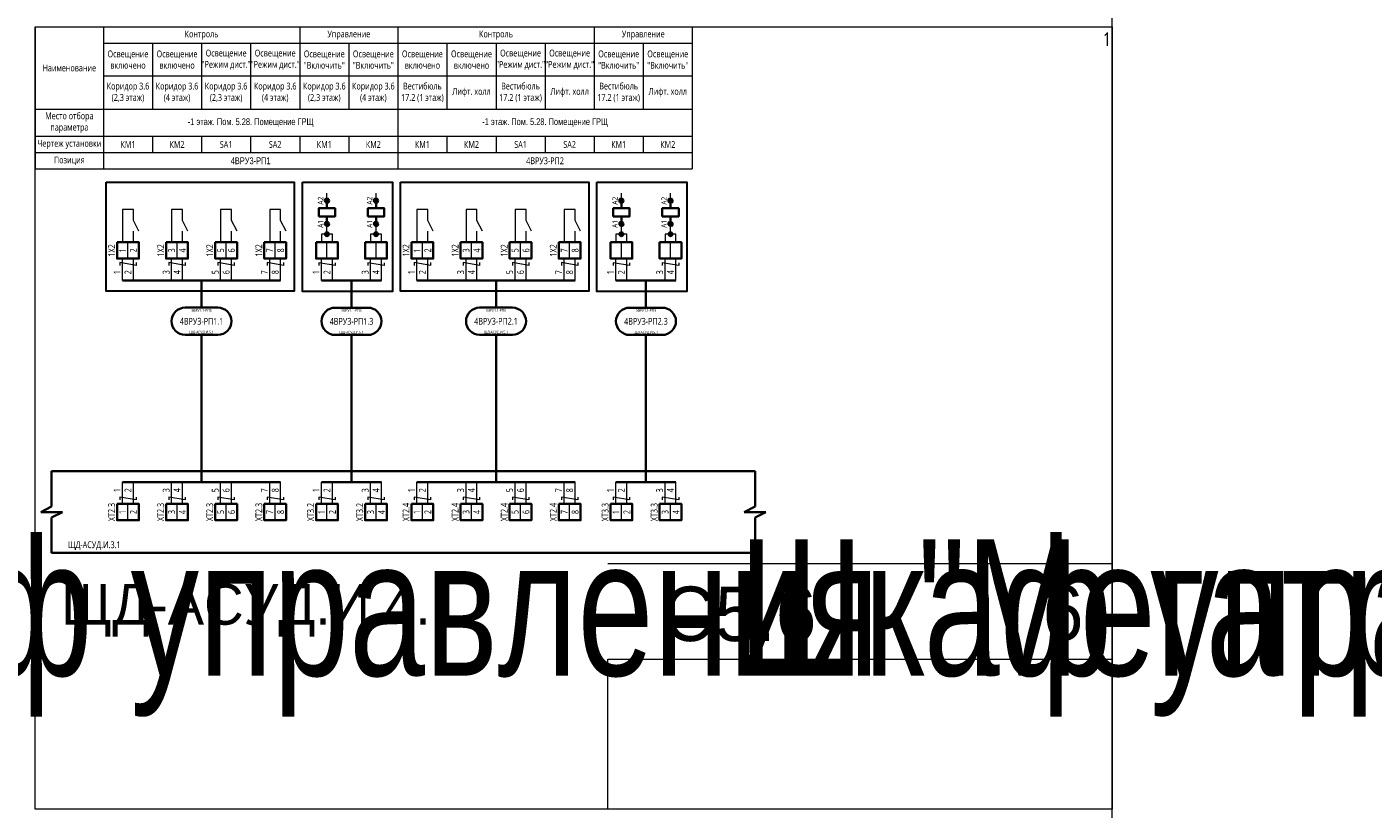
# Model space of a CAD drawing. Header units: millimetres. Extents: x -1173 to 6733, y -4591 to 345.
# Tile 20 of 93: x -79 to 415, y -3863 to -3576. Entities that reach past the tile are written whole.
import ezdxf
from ezdxf.enums import TextEntityAlignment as Align

# ---------------------------------------------------------------- set-up
doc = ezdxf.new("R2018")
doc.units = ezdxf.units.MM
doc.set_wipeout_variables(frame=1)
doc.layers.get('0').update_dxf_attribs({"lineweight": 15})
doc.layers.get('Defpoints').update_dxf_attribs({"color": 252, "lineweight": 15})
for name, color, linetype, lineweight in [('AK_Drawing', 7, 'Continuous', 35), ('AK_Drawing_Thin', 7, 'Continuous', 15), ('AK_Equipment', 7, 'Continuous', 35), ('AK_Multy_Wire', 7, 'Continuous', 35), ('AK_Table', 7, 'Continuous', 35), ('AK_Wire', 7, 'Continuous', 15), ('AK_Wire_Number', 7, 'Continuous', 15)]:
    doc.layers.add(name, color=color, linetype=linetype, lineweight=lineweight)
doc.layers.add('UNPLOTTED', color=2, linetype='Continuous', lineweight=15, plot=False)
doc.styles.add('PT Sans Narrow', font='PTN57F.ttf')
doc.styles.get("Standard").update_dxf_attribs({"font": 'arial.ttf'})
doc.styles.add('Trebuchet MS', font='trebuc.ttf', dxfattribs={"width": 0.75})

# ---------------------------------------------------------------- blocks, each defined once
blk = doc.blocks.new('*U70')
at = {"style": 'Trebuchet MS', "width": 0.75}
for tag, flags, p in [('NAME', 9, (-1, 0)), ('ASSYCODE', 9, (-1, -6)), ('TYPE', 9, (-1, -3)), ('MFG', 9, (-1, -9)), ('MESUREMENT_UNITS', 9, (-1, -13.44)), ('WEIGHT', 9, (-1, -18)), ('COUNT', 9, (-1, -16.98)), ('SORTING_SECTION', 9, (-1, -22.98)), ('XREF', 1, (-1, -24))]:
    blk.add_attdef(tag, text='', height=2, dxfattribs=dict(at, flags=flags)).set_placement(p, align=Align.RIGHT)
at = {"lineweight": 30, "width": 0.75, "flags": 104}
blk.add_attdef('CATDESC', text='', height=2.5, dxfattribs=at).set_placement((370, -25), align=Align.MIDDLE_RIGHT)
at = {"style": 'Trebuchet MS', "width": 0.75}
blk.add_attdef('TAG1', text='', height=2.5, dxfattribs=at).set_placement((2, -27), align=Align.MIDDLE_LEFT)
at = {"layer": 'UNPLOTTED', "style": 'Trebuchet MS', "width": 0.75, "flags": 8}
for tag, p in [('DESC1', (1, -3)), ('DESC2', (1, -5)), ('DESC3', (1, -7)), ('FAMILY', (1, -13.73)), ('SYSTEM_NAME', (1, -17.99)), ('POSITION_N', (1, -15.99))]:
    blk.add_attdef(tag, p, '', height=1, dxfattribs=at)
blk = doc.blocks.new('*U1')
at = {"layer": 'UNPLOTTED'}
blk.add_line((0, 90), (-185, 90), dxfattribs=at)
for points in [[(0, 0), (-395, 0), (-395, 287), (0, 287)], [(-185, 55), (0, 55), (0, 0), (-185, 0)]]:
    blk.add_lwpolyline(points, close=True, dxfattribs=at)
blk = doc.blocks.new('*U3')
at = {"layer": 'Defpoints', "style": 'Trebuchet MS', "width": 0.75}
blk.add_attdef('ЛИСТ', text='', height=5, dxfattribs=at).set_placement((-0.5, -2), align=Align.TOP_RIGHT)
blk = doc.blocks.new('*U494')
for p, q in [((-4, -13), (-4, 0)), ((-4, 0), (0, 0)), ((250, 0), (0, 0)), ((254, 0), (250, 0)), ((254, -13), (254, 0)), ((-8, -15), (-4, -13)), ((250, -15), (254, -13)), ((0, -15), (-8, -15)), ((-4, -17), (0, -15)), ((-4, -30), (-4, -17)), ((258, -15), (250, -15)), ((254, -17), (258, -15)), ((254, -30), (254, -17)), ((-4, -30), (0, -30)), ((0, -30), (250, -30)), ((254, -30), (250, -30))]:
    blk.add_line(p, q)
at = {"lineweight": 30, "width": 0.75, "flags": 104}
blk.add_attdef('CATDESC', text='', height=2.5, dxfattribs=at).set_placement((248, -25), align=Align.MIDDLE_RIGHT)
at = {"style": 'Trebuchet MS', "width": 0.75}
blk.add_attdef('TAG1', text='', height=2.5, dxfattribs=at).set_placement((2, -27), align=Align.MIDDLE_LEFT)
at = {"layer": 'UNPLOTTED', "style": 'Trebuchet MS', "width": 0.75, "flags": 8}
for tag, p in [('DESC1', (1, -3)), ('DESC2', (1, -5)), ('DESC3', (1, -7)), ('FAMILY', (1, -13.73)), ('SYSTEM_NAME', (1, -17.99)), ('POSITION_N', (1, -15.99))]:
    blk.add_attdef(tag, p, '', height=1, dxfattribs=at)
blk = doc.blocks.new('*U217')
blk.add_wipeout([(0, 0), (0, -6), (8, -6), (8, 0)])
blk.add_lwpolyline([(0, 0), (8, 0), (8, -6), (0, -6)], close=True)
at = {"lineweight": -2}
blk.add_lwpolyline([(4, 0), (8, 0), (8, -6), (4, -6)], close=True, dxfattribs=at)
at = {"style": 'Trebuchet MS', "width": 0.75, "flags": 12}
for tag, p in [('TERM01', (2, -3)), ('TERM02', (6, -3))]:
    blk.add_attdef(tag, text='', height=2.5, rotation=90, dxfattribs=at).set_placement(p, align=Align.MIDDLE_CENTER)
at = {"style": 'Trebuchet MS', "width": 0.75}
blk.add_attdef('TAG1', text='', height=2.5, rotation=90, dxfattribs=at).set_placement((-2, -3), align=Align.MIDDLE_CENTER)
at = {"style": 'Trebuchet MS', "width": 0.75, "flags": 12}
for tag, p in [('NOTE01', (2, -7)), ('NOTE02', (6, -7))]:
    blk.add_attdef(tag, text='', height=2.5, rotation=90, dxfattribs=at).set_placement(p, align=Align.MIDDLE_RIGHT)
blk = doc.blocks.new('*U323')
blk.add_lwpolyline([(-6, 5), (6, 5, -0.414214), (11, 0), (11, 0, -0.414214), (6, -5), (-6, -5, -0.414214), (-11, 0), (-11, 0, -0.414214)], format="xyb", close=True)
at = {"style": 'Trebuchet MS', "width": 0.75}
blk.add_attdef('CA_CIRCUIT_NUMBER', text='', height=2.5, dxfattribs=at).set_placement((0, 0), align=Align.MIDDLE_CENTER)
at = {"lineweight": 30, "width": 0.75, "flags": 1}
blk.add_attdef('CA_CABLE_TYPE', text='', height=2.5, rotation=90, dxfattribs=at).set_placement((0, -25), align=Align.BOTTOM_CENTER)
at = {"style": 'Trebuchet MS', "width": 0.75}
blk.add_attdef('LENGTH', text='', height=2.5, rotation=90, dxfattribs=at).set_placement((2, -24.82), align=Align.MIDDLE_CENTER)
at = {"layer": 'UNPLOTTED', "style": 'Trebuchet MS', "width": 0.75}
for tag, p in [('LOAD_NAME', (0, 4)), ('PANEL_NAME', (0, -4))]:
    blk.add_attdef(tag, text='', height=1, dxfattribs=at).set_placement(p, align=Align.MIDDLE_CENTER)
blk = doc.blocks.new('*U655')
at = {"layer": 'AK_Wire'}
for points in [[(3, 2.5), (3, 1.5), (-3, 2.5), (-3, 1.5)], [(-2, -4), (-2, 4)], [(2, -4), (2, 4)]]:
    blk.add_lwpolyline(points, dxfattribs=at)
blk = doc.blocks.new('*U656')
at = {"layer": 'AK_Drawing', "color": 0, "linetype": 'ByBlock', "lineweight": -2, "transparency": 16777216}
for p in [(0, 0), (18, 0), (36, 0), (54, 0)]:
    blk.add_blockref('*U655', p, dxfattribs=at)
blk = doc.blocks.new('Z')
at = {"layer": 'AK_Wire'}
blk.add_lwpolyline([(3, 0.5), (3, -0.5), (-3, 0.5), (-3, -0.5)], dxfattribs=at)
blk = doc.blocks.new('*U657')
at = {"layer": 'AK_Wire'}
for points in [[(-2, -4), (-2, 4)], [(2, -4), (2, 4)]]:
    blk.add_lwpolyline(points, dxfattribs=at)
blk.add_blockref('Z', (0, -2), dxfattribs=at)
blk = doc.blocks.new('*U658')
at = {"layer": 'AK_Drawing', "color": 0, "linetype": 'ByBlock', "lineweight": -2, "transparency": 16777216}
for p in [(0, 0), (18, 0), (36, 0), (54, 0)]:
    blk.add_blockref('*U657', p, dxfattribs=at)
blk = doc.blocks.new('*U30')
blk.add_line((4, 0), (4, 4))
blk.add_lwpolyline([(6, 4), (4, 8), (4, 12), (0, 12), (0, 0)])
blk = doc.blocks.new('*U659')
at = {"layer": 'AK_Drawing_Thin'}
blk.add_blockref('*U30', (-4, -6.5), dxfattribs=at)
blk = doc.blocks.new('*U660')
at = {"layer": 'AK_Drawing', "color": 0, "linetype": 'ByBlock', "lineweight": -2, "transparency": 16777216}
for p in [(0, 0), (18, 0), (36, 0), (54, 0)]:
    blk.add_blockref('*U659', p, dxfattribs=at)
blk = doc.blocks.new('*T665')
at = {"layer": 'AK_Table', "color": 0, "linetype": 'ByBlock', "lineweight": -2, "transparency": 16777216}
for p, q in [((0, 0), (241, 0)), ((0, 0), (0, -52.13)), ((25, 0), (25, -52.13)), ((97, 0), (97, -30.13)), ((133, 0), (133, -52.13)), ((205, 0), (205, -30.13)), ((241, 0), (241, -52.13)), ((25, -6), (241, -6)), ((43, -6), (43, -30.13)), ((61, -6), (61, -30.13)), ((79, -6), (79, -30.13)), ((115, -6), (115, -30.13)), ((151, -6), (151, -30.13)), ((169, -6), (169, -30.13)), ((187, -6), (187, -30.13)), ((223, -6), (223, -30.13)), ((25, -18), (241, -18)), ((0, -30.13), (241, -30.13)), ((0, -40.13), (241, -40.13)), ((43, -40.13), (43, -46.13)), ((61, -40.13), (61, -46.13)), ((79, -40.13), (79, -46.13)), ((97, -40.13), (97, -46.13)), ((115, -40.13), (115, -46.13)), ((151, -40.13), (151, -46.13)), ((169, -40.13), (169, -46.13)), ((187, -40.13), (187, -46.13)), ((205, -40.13), (205, -46.13)), ((223, -40.13), (223, -46.13)), ((0, -46.13), (241, -46.13)), ((0, -52.13), (241, -52.13))]:
    blk.add_line(p, q, dxfattribs=at)
at = {"layer": 'AK_Table', "color": 0, "transparency": 16777216, "char_height": 2.5, "attachment_point": 5, "style": 'Trebuchet MS'}
for s, insert, width in [('Контроль', (61, -3), 71), ('Управление', (115, -3), 35), ('Контроль', (169, -3), 71), ('Управление', (223, -3), 35), ('{\\C256;Освещение включено\\P}', (34, -12), 17), ('{\\C256;Освещение включено\\P}', (52, -12), 17), ('Освещение "Режим дист."', (70, -12), 17), ('Освещение "Режим дист."', (88, -12), 17), ('{\\C256;Освещение "Включить"}', (106, -12), 17), ('{\\C256;Освещение "Включить"}', (124, -12), 17), ('{\\C256;Освещение включено\\P}', (142, -12), 17), ('{\\C256;Освещение включено\\P}', (160, -12), 17), ('Освещение "Режим дист."', (178, -12), 17), ('Освещение "Режим дист."', (196, -12), 17), ('{\\C256;Освещение "Включить"}', (214, -12), 17), ('{\\C256;Освещение "Включить"}', (232, -12), 17), ('Наименование', (12.5, -15.07), 24), ('Коридор 3.6 (2,3 этаж)', (34, -24.07), 17), ('Коридор 3.6 \\P(4 этаж)', (52, -24.07), 17), ('Коридор 3.6 (2,3 этаж)', (70, -24.07), 17), ('Коридор 3.6 \\P(4 этаж)', (88, -24.07), 17), ('Коридор 3.6 (2,3 этаж)', (106, -24.07), 17), ('Коридор 3.6 \\P(4 этаж)', (124, -24.07), 17), ('Вестибюль 17.2 (1 этаж)', (142, -24.07), 17), ('Вестибюль 17.2 (1 этаж)', (178, -24.07), 17), ('Вестибюль 17.2 (1 этаж)', (214, -24.07), 17), ('Лифт. холл', (160, -24.07), 17), ('Лифт. холл', (196, -24.07), 17), ('Лифт. холл', (232, -24.07), 17), ('Место отбора параметра', (12.5, -35.13), 23), ('{\\fArial|b0|i0|c0|p34;-1 \\fArial|b0|i0|c204|p34;этаж\\fArial|b0|i0|c0|p34;. \\fArial|b0|i0|c204|p34;Пом. 5.28. Помещение ГРЩ}', (79, -35.13), 107), ('{\\fArial|b0|i0|c0|p34;-1 \\fArial|b0|i0|c204|p34;этаж\\fArial|b0|i0|c0|p34;. \\fArial|b0|i0|c204|p34;Пом. 5.28. Помещение ГРЩ}', (187, -35.13), 107), ('Чертеж установки', (12.5, -43.13), 23), ('КМ1', (34, -43.13), 17), ('КМ2', (52, -43.13), 17), ('SA1', (70, -43.13), 17), ('SA2', (88, -43.13), 17), ('КМ1', (106, -43.13), 17), ('КМ2', (124, -43.13), 17), ('КМ1', (142, -43.13), 17), ('КМ2', (160, -43.13), 17), ('SA1', (178, -43.13), 17), ('SA2', (196, -43.13), 17), ('КМ1', (214, -43.13), 17), ('КМ2', (232, -43.13), 17), ('Позиция', (12.5, -49.13), 23), ('{\\fArial|b0|i0|c0|p34;4\\fArial|b0|i0|c204|p34;ВРУ\\fArial|b0|i0|c0|p34;3-\\fArial|b0|i0|c204|p34;РП\\fArial|b0|i0|c0|p34;1}', (79, -49.13), 107), ('4ВРУ3-РП2', (187, -49.13), 107)]:
    blk.add_mtext(s, dxfattribs=dict(at, insert=insert, width=width))
blk = doc.blocks.new('*U332')
blk.add_lwpolyline([(-6, 5), (6, 5, -0.414214), (11, 0), (11, 0, -0.414214), (6, -5), (-6, -5, -0.414214), (-11, 0), (-11, 0, -0.414214)], format="xyb", close=True)
at = {"style": 'Trebuchet MS', "width": 0.75}
blk.add_attdef('CA_CIRCUIT_NUMBER', text='', height=2.5, dxfattribs=at).set_placement((0, 0), align=Align.MIDDLE_CENTER)
at = {"lineweight": 30, "width": 0.75, "flags": 1}
blk.add_attdef('CA_CABLE_TYPE', text='', height=2.5, rotation=90, dxfattribs=at).set_placement((0, -25), align=Align.BOTTOM_CENTER)
at = {"style": 'Trebuchet MS', "width": 0.75}
blk.add_attdef('LENGTH', text='', height=2.5, rotation=90, dxfattribs=at).set_placement((2, -24.82), align=Align.MIDDLE_CENTER)
at = {"layer": 'UNPLOTTED', "style": 'Trebuchet MS', "width": 0.75}
for tag, p in [('LOAD_NAME', (0, 4)), ('PANEL_NAME', (0, -4))]:
    blk.add_attdef(tag, text='', height=1, dxfattribs=at).set_placement(p, align=Align.MIDDLE_CENTER)
blk = doc.blocks.new('*U663')
at = {"layer": 'AK_Wire'}
for points in [[(3, 2.5), (3, 1.5), (-3, 2.5), (-3, 1.5)], [(-2, -4), (-2, 4)], [(2, -4), (2, 4)]]:
    blk.add_lwpolyline(points, dxfattribs=at)
blk = doc.blocks.new('*U664')
at = {"layer": 'AK_Drawing', "color": 0, "linetype": 'ByBlock', "lineweight": -2, "transparency": 16777216}
for p in [(0, 0), (18, 0)]:
    blk.add_blockref('*U663', p, dxfattribs=at)
blk = doc.blocks.new('WDDOT')
for radius in [0.7, 0.5, 0.3, 0.1]:
    blk.add_circle((0, 0), radius)
blk = doc.blocks.new('*U212')
at = {"layer": 'AK_Drawing'}
for points in [[(1.2, 16.05), (2.8, 14.45)], [(2, 12.5), (2, 14.5)], [(1.2, 7.55), (2.8, 5.95)], [(2, 7.5), (2, 9.5)]]:
    blk.add_lwpolyline(points, dxfattribs=at)
blk.add_lwpolyline([(-1, 9.5), (-1, 12.5), (5, 12.5), (5, 9.5)], close=True, dxfattribs=at)
for centre in [(2, 15.25), (2, 6.75)]:
    blk.add_circle(centre, 0.75, dxfattribs=at)
at = {"layer": 'AK_Drawing_Thin'}
for points in [[(2, 16), (2, 18)], [(2, 3), (2, 6)], [(4, 0), (4, 3), (0, 3), (0, 0)]]:
    blk.add_lwpolyline(points, dxfattribs=at)
at = {"layer": 'AK_Drawing'}
blk.add_blockref('WDDOT', (2, 3), dxfattribs=at)
at = {"style": 'Trebuchet MS', "width": 0.75}
for tag, p in [('TAG1', (-3, 11)), ('TAG2', (7, 11.5))]:
    blk.add_attdef(tag, text='', height=2.5, rotation=90, dxfattribs=at).set_placement(p, align=Align.MIDDLE_CENTER)
at = {"layer": 'AK_Equipment', "style": 'Trebuchet MS', "width": 0.75}
for s, p in [('A2', (1.25, 15.25)), ('A1', (1.25, 6.75))]:
    blk.add_text(s, height=2, rotation=90, dxfattribs=at).set_placement(p, align=Align.BOTTOM_CENTER)
blk = doc.blocks.new('*U661')
at = {"layer": 'AK_Wire'}
for points in [[(-2, -4), (-2, 4)], [(2, -4), (2, 4)]]:
    blk.add_lwpolyline(points, dxfattribs=at)
blk.add_blockref('Z', (0, -2), dxfattribs=at)
blk = doc.blocks.new('*U662')
at = {"layer": 'AK_Drawing', "color": 0, "linetype": 'ByBlock', "lineweight": -2, "transparency": 16777216}
for p in [(0, 0), (18, 0)]:
    blk.add_blockref('*U661', p, dxfattribs=at)
blk = doc.blocks.new('*U670')
at = {"layer": 'AK_Wire'}
for points in [[(3, 2.5), (3, 1.5), (-3, 2.5), (-3, 1.5)], [(-2, -4), (-2, 4)], [(2, -4), (2, 4)]]:
    blk.add_lwpolyline(points, dxfattribs=at)
blk = doc.blocks.new('*U671')
at = {"layer": 'AK_Drawing', "color": 0, "linetype": 'ByBlock', "lineweight": -2, "transparency": 16777216}
for p in [(0, 0), (18, 0), (36, 0), (54, 0)]:
    blk.add_blockref('*U670', p, dxfattribs=at)
blk = doc.blocks.new('*U672')
at = {"layer": 'AK_Wire'}
for points in [[(-2, -4), (-2, 4)], [(2, -4), (2, 4)]]:
    blk.add_lwpolyline(points, dxfattribs=at)
blk.add_blockref('Z', (0, -2), dxfattribs=at)
blk = doc.blocks.new('*U673')
at = {"layer": 'AK_Drawing', "color": 0, "linetype": 'ByBlock', "lineweight": -2, "transparency": 16777216}
for p in [(0, 0), (18, 0), (36, 0), (54, 0)]:
    blk.add_blockref('*U672', p, dxfattribs=at)
blk = doc.blocks.new('*U674')
at = {"layer": 'AK_Drawing_Thin'}
blk.add_blockref('*U30', (-4, -6.5), dxfattribs=at)
blk = doc.blocks.new('*U675')
at = {"layer": 'AK_Drawing', "color": 0, "linetype": 'ByBlock', "lineweight": -2, "transparency": 16777216}
for p in [(0, 0), (18, 0), (36, 0), (54, 0)]:
    blk.add_blockref('*U674', p, dxfattribs=at)
blk = doc.blocks.new('*U668')
at = {"layer": 'AK_Wire'}
for points in [[(3, 2.5), (3, 1.5), (-3, 2.5), (-3, 1.5)], [(-2, -4), (-2, 4)], [(2, -4), (2, 4)]]:
    blk.add_lwpolyline(points, dxfattribs=at)
blk = doc.blocks.new('*U669')
at = {"layer": 'AK_Drawing', "color": 0, "linetype": 'ByBlock', "lineweight": -2, "transparency": 16777216}
for p in [(0, 0), (18, 0)]:
    blk.add_blockref('*U668', p, dxfattribs=at)
blk = doc.blocks.new('*U666')
at = {"layer": 'AK_Wire'}
for points in [[(-2, -4), (-2, 4)], [(2, -4), (2, 4)]]:
    blk.add_lwpolyline(points, dxfattribs=at)
blk.add_blockref('Z', (0, -2), dxfattribs=at)
blk = doc.blocks.new('*U667')
at = {"layer": 'AK_Drawing', "color": 0, "linetype": 'ByBlock', "lineweight": -2, "transparency": 16777216}
for p in [(0, 0), (18, 0)]:
    blk.add_blockref('*U666', p, dxfattribs=at)

msp = doc.modelspace()

# ---------------------------------------------------------------- linework, layer by layer
at = {"layer": 'AK_Multy_Wire'}
for p, q in [((14, -3668.96), (-44, -3668.96)), ((51, -3668.98), (29, -3668.98)), ((122, -3668.96), (64, -3668.96)), ((159, -3668.98), (137, -3668.98)), ((14, -3742.96), (-44, -3742.96)), ((51, -3742.98), (29, -3742.98)), ((122, -3742.96), (64, -3742.96)), ((159, -3742.98), (137, -3742.98))]:
    msp.add_line(p, q, dxfattribs=at)
for points in [[(-15, -3668.96), (-15, -3678.96)], [(40, -3668.98), (40, -3678.98)], [(93, -3668.96), (93, -3678.96)], [(148, -3668.98), (148, -3678.98)], [(-15, -3688.96), (-15, -3742.96)], [(40, -3688.98), (40, -3742.98)], [(93, -3688.96), (93, -3742.96)], [(148, -3688.98), (148, -3742.98)]]:
    msp.add_lwpolyline(points, dxfattribs=at)
at = {"layer": 'UNPLOTTED', "color": 2, "true_color": 0xf1eb1f}
msp.add_xline((319, -2043), (0, 1), dxfattribs=at)

# ---------------------------------------------------------------- block references
msp.add_blockref('*T665', (-76, -3575.96))
at = {"layer": 'AK_Drawing'}
for name, p in [('*U658', (-42, -3746.96)), ('*U662', (31, -3746.98)), ('*U673', (66, -3746.96)), ('*U667', (139, -3746.98))]:
    msp.add_blockref(name, p, dxfattribs=at)
at = {"layer": 'AK_Drawing_Thin'}
msp.add_blockref('*U3', (319, -3575.96), dxfattribs=at).add_auto_attribs({'ЛИСТ': '1'})
at = {"layer": 'AK_Equipment'}
ref = msp.add_blockref('*U70', (-562, -3739), dxfattribs=at)
lines = msp.add_mtext('\\W0.7500;Шкаф управления "Мегатрон" ШАУ-С-220-ЩД-АСУД.И.4.1', dxfattribs={"layer": '0', "insert": (-192, -3764), "char_height": 50, "attachment_point": 1})
ref.add_attrib('CATDESC', '', (-192, -3764), dxfattribs={"flags": 104}).embed_mtext(lines)
ref = msp.add_blockref('*U494', (-66, -3738.96), dxfattribs=at)
ref.add_attrib('TAG1', 'ЩД-АСУД.И.3.1', dxfattribs={"layer": '0', "height": 2.5, "style": 'Trebuchet MS', "width": 0.75}).set_placement((-64, -3765.96), align=Align.MIDDLE_LEFT)
lines = msp.add_mtext('\\W0.7500;Шкаф управления "Мегатрон" ШАУ-С-220-ЩД-АСУД.И.3.1', dxfattribs={"layer": '0', "insert": (182, -3763.96), "char_height": 50, "attachment_point": 1})
ref.add_attrib('CATDESC', '', (182, -3763.96), dxfattribs={"flags": 104}).embed_mtext(lines)
at = {"layer": 'AK_Multy_Wire', "ltscale": 10}
for name, p, values in [('*U323', (-15, -3683.96), {'CA_CIRCUIT_NUMBER': '4ВРУ3-РП1.1', 'PANEL_NAME': 'ЩД-АСУД.И.5.1', 'LOAD_NAME': '5ВРУ1.1-РП5'}), ('*U332', (40, -3683.98), {'CA_CIRCUIT_NUMBER': '4ВРУ3-РП1.3', 'PANEL_NAME': 'ЩД-АСУД.И.5.1', 'LOAD_NAME': '5ВРУ1.1-РП3'}), ('*U323', (93, -3683.96), {'CA_CIRCUIT_NUMBER': '4ВРУ3-РП2.1', 'PANEL_NAME': 'ЩД-АСУД.И.5.1', 'LOAD_NAME': '5ВРУ1.1-РП5'}), ('*U332', (148, -3683.98), {'CA_CIRCUIT_NUMBER': '4ВРУ3-РП2.3', 'PANEL_NAME': 'ЩД-АСУД.И.5.1', 'LOAD_NAME': '5ВРУ1.1-РП3'})]:
    msp.add_blockref(name, p, dxfattribs=at).add_auto_attribs(values)
at = {"layer": 'UNPLOTTED'}
msp.add_blockref('*U1', (319, -3862.96), dxfattribs=at)

# ---------------------------------------------------------------- texts
at = {"layer": 'AK_Wire_Number', "style": 'Trebuchet MS', "width": 0.75}
for s, p in [('1', (-44, -3665.96)), ('2', (-40, -3665.96)), ('3', (-26, -3665.96)), ('4', (-22, -3665.96)), ('5', (-8, -3665.96)), ('6', (-4, -3665.96)), ('7', (10, -3665.96)), ('8', (14, -3665.96)), ('1', (29, -3665.98)), ('2', (33, -3665.98)), ('3', (47, -3665.98)), ('4', (51, -3665.98)), ('1', (64, -3665.96)), ('2', (68, -3665.96)), ('3', (82, -3665.96)), ('4', (86, -3665.96)), ('5', (100, -3665.96)), ('6', (104, -3665.96)), ('7', (118, -3665.96)), ('8', (122, -3665.96)), ('1', (137, -3665.98)), ('2', (141, -3665.98)), ('3', (155, -3665.98)), ('4', (159, -3665.98)), ('1', (-44, -3745.96)), ('2', (-40, -3745.96)), ('3', (-26, -3745.96)), ('4', (-22, -3745.96)), ('5', (-8, -3745.96)), ('6', (-4, -3745.96)), ('7', (10, -3745.96)), ('8', (14, -3745.96)), ('1', (29, -3745.98)), ('2', (33, -3745.98)), ('3', (47, -3745.98)), ('4', (51, -3745.98)), ('1', (64, -3745.96)), ('2', (68, -3745.96)), ('3', (82, -3745.96)), ('4', (86, -3745.96)), ('5', (100, -3745.96)), ('6', (104, -3745.96)), ('7', (118, -3745.96)), ('8', (122, -3745.96)), ('1', (137, -3745.98)), ('2', (141, -3745.98)), ('3', (155, -3745.98)), ('4', (159, -3745.98))]:
    msp.add_text(s, height=2.5, rotation=90, dxfattribs=at).set_placement(p, align=Align.BOTTOM_CENTER)
at = {"layer": 'UNPLOTTED', "style": 'PT Sans Narrow'}
msp.add_text('ЩД-АСУД.И.4.1', height=15, dxfattribs=at).set_placement((-66.51, -3795.31))
msp.add_text('С5.6', height=20, dxfattribs=at).set_placement((210.49, -3801.31), align=Align.RIGHT)
msp.add_text('6', height=20, dxfattribs=at).set_placement((301, -3800.96), align=Align.CENTER)

# ---------------------------------------------------------------- next in the draw order: block references
at = {"layer": 'AK_Equipment', "lineweight": 15}
ref = msp.add_blockref('*U217', (-46, -3654.96), dxfattribs=at)
ref.add_attrib('TAG1', '1X2', dxfattribs={"layer": '0', "height": 2.5, "rotation": 90, "style": 'Trebuchet MS', "width": 0.75}).set_placement((-48, -3657.96), align=Align.MIDDLE_CENTER)
ref.add_attrib('TERM01', '1', dxfattribs={"layer": '0', "height": 2.5, "rotation": 90, "style": 'Trebuchet MS', "width": 0.75}).set_placement((-44, -3657.96), align=Align.MIDDLE_CENTER)
ref.add_attrib('TERM02', '2', dxfattribs={"layer": '0', "height": 2.5, "rotation": 90, "style": 'Trebuchet MS', "width": 0.75}).set_placement((-40, -3657.96), align=Align.MIDDLE_CENTER)
ref = msp.add_blockref('*U217', (-28, -3654.96), dxfattribs=at)
ref.add_attrib('TAG1', '1X2', dxfattribs={"layer": '0', "height": 2.5, "rotation": 90, "style": 'Trebuchet MS', "width": 0.75}).set_placement((-30, -3657.96), align=Align.MIDDLE_CENTER)
ref.add_attrib('TERM01', '3', dxfattribs={"layer": '0', "height": 2.5, "rotation": 90, "style": 'Trebuchet MS', "width": 0.75}).set_placement((-26, -3657.96), align=Align.MIDDLE_CENTER)
ref.add_attrib('TERM02', '4', dxfattribs={"layer": '0', "height": 2.5, "rotation": 90, "style": 'Trebuchet MS', "width": 0.75}).set_placement((-22, -3657.96), align=Align.MIDDLE_CENTER)
ref = msp.add_blockref('*U217', (-10, -3654.96), dxfattribs=at)
ref.add_attrib('TAG1', '1X2', dxfattribs={"layer": '0', "height": 2.5, "rotation": 90, "style": 'Trebuchet MS', "width": 0.75}).set_placement((-12, -3657.96), align=Align.MIDDLE_CENTER)
ref.add_attrib('TERM01', '5', dxfattribs={"layer": '0', "height": 2.5, "rotation": 90, "style": 'Trebuchet MS', "width": 0.75}).set_placement((-8, -3657.96), align=Align.MIDDLE_CENTER)
ref.add_attrib('TERM02', '6', dxfattribs={"layer": '0', "height": 2.5, "rotation": 90, "style": 'Trebuchet MS', "width": 0.75}).set_placement((-4, -3657.96), align=Align.MIDDLE_CENTER)
ref = msp.add_blockref('*U217', (8, -3654.96), dxfattribs=at)
ref.add_attrib('TAG1', '1X2', dxfattribs={"layer": '0', "height": 2.5, "rotation": 90, "style": 'Trebuchet MS', "width": 0.75}).set_placement((6, -3657.96), align=Align.MIDDLE_CENTER)
ref.add_attrib('TERM01', '7', dxfattribs={"layer": '0', "height": 2.5, "rotation": 90, "style": 'Trebuchet MS', "width": 0.75}).set_placement((10, -3657.96), align=Align.MIDDLE_CENTER)
ref.add_attrib('TERM02', '8', dxfattribs={"layer": '0', "height": 2.5, "rotation": 90, "style": 'Trebuchet MS', "width": 0.75}).set_placement((14, -3657.96), align=Align.MIDDLE_CENTER)
for p in [(27, -3654.98), (45, -3654.98), (135, -3654.98), (153, -3654.98)]:
    msp.add_blockref('*U217', p, dxfattribs=at)
ref = msp.add_blockref('*U217', (62, -3654.96), dxfattribs=at)
ref.add_attrib('TAG1', '1X2', dxfattribs={"layer": '0', "height": 2.5, "rotation": 90, "style": 'Trebuchet MS', "width": 0.75}).set_placement((60, -3657.96), align=Align.MIDDLE_CENTER)
ref.add_attrib('TERM01', '1', dxfattribs={"layer": '0', "height": 2.5, "rotation": 90, "style": 'Trebuchet MS', "width": 0.75}).set_placement((64, -3657.96), align=Align.MIDDLE_CENTER)
ref.add_attrib('TERM02', '2', dxfattribs={"layer": '0', "height": 2.5, "rotation": 90, "style": 'Trebuchet MS', "width": 0.75}).set_placement((68, -3657.96), align=Align.MIDDLE_CENTER)
ref = msp.add_blockref('*U217', (80, -3654.96), dxfattribs=at)
ref.add_attrib('TAG1', '1X2', dxfattribs={"layer": '0', "height": 2.5, "rotation": 90, "style": 'Trebuchet MS', "width": 0.75}).set_placement((78, -3657.96), align=Align.MIDDLE_CENTER)
ref.add_attrib('TERM01', '3', dxfattribs={"layer": '0', "height": 2.5, "rotation": 90, "style": 'Trebuchet MS', "width": 0.75}).set_placement((82, -3657.96), align=Align.MIDDLE_CENTER)
ref.add_attrib('TERM02', '4', dxfattribs={"layer": '0', "height": 2.5, "rotation": 90, "style": 'Trebuchet MS', "width": 0.75}).set_placement((86, -3657.96), align=Align.MIDDLE_CENTER)
ref = msp.add_blockref('*U217', (98, -3654.96), dxfattribs=at)
ref.add_attrib('TAG1', '1X2', dxfattribs={"layer": '0', "height": 2.5, "rotation": 90, "style": 'Trebuchet MS', "width": 0.75}).set_placement((96, -3657.96), align=Align.MIDDLE_CENTER)
ref.add_attrib('TERM01', '5', dxfattribs={"layer": '0', "height": 2.5, "rotation": 90, "style": 'Trebuchet MS', "width": 0.75}).set_placement((100, -3657.96), align=Align.MIDDLE_CENTER)
ref.add_attrib('TERM02', '6', dxfattribs={"layer": '0', "height": 2.5, "rotation": 90, "style": 'Trebuchet MS', "width": 0.75}).set_placement((104, -3657.96), align=Align.MIDDLE_CENTER)
ref = msp.add_blockref('*U217', (116, -3654.96), dxfattribs=at)
ref.add_attrib('TAG1', '1X2', dxfattribs={"layer": '0', "height": 2.5, "rotation": 90, "style": 'Trebuchet MS', "width": 0.75}).set_placement((114, -3657.96), align=Align.MIDDLE_CENTER)
ref.add_attrib('TERM01', '7', dxfattribs={"layer": '0', "height": 2.5, "rotation": 90, "style": 'Trebuchet MS', "width": 0.75}).set_placement((118, -3657.96), align=Align.MIDDLE_CENTER)
ref.add_attrib('TERM02', '8', dxfattribs={"layer": '0', "height": 2.5, "rotation": 90, "style": 'Trebuchet MS', "width": 0.75}).set_placement((122, -3657.96), align=Align.MIDDLE_CENTER)
ref = msp.add_blockref('*U217', (-46, -3750.96), dxfattribs=at)
ref.add_attrib('TAG1', 'XT2.3', dxfattribs={"layer": '0', "height": 2.5, "rotation": 90, "style": 'Trebuchet MS', "width": 0.75}).set_placement((-48, -3753.96), align=Align.MIDDLE_CENTER)
ref.add_attrib('TERM01', '1', dxfattribs={"layer": '0', "height": 2.5, "rotation": 90, "style": 'Trebuchet MS', "width": 0.75}).set_placement((-44, -3753.96), align=Align.MIDDLE_CENTER)
ref.add_attrib('TERM02', '2', dxfattribs={"layer": '0', "height": 2.5, "rotation": 90, "style": 'Trebuchet MS', "width": 0.75}).set_placement((-40, -3753.96), align=Align.MIDDLE_CENTER)
ref = msp.add_blockref('*U217', (-28, -3750.96), dxfattribs=at)
ref.add_attrib('TAG1', 'XT2.3', dxfattribs={"layer": '0', "height": 2.5, "rotation": 90, "style": 'Trebuchet MS', "width": 0.75}).set_placement((-30, -3753.96), align=Align.MIDDLE_CENTER)
ref.add_attrib('TERM01', '3', dxfattribs={"layer": '0', "height": 2.5, "rotation": 90, "style": 'Trebuchet MS', "width": 0.75}).set_placement((-26, -3753.96), align=Align.MIDDLE_CENTER)
ref.add_attrib('TERM02', '4', dxfattribs={"layer": '0', "height": 2.5, "rotation": 90, "style": 'Trebuchet MS', "width": 0.75}).set_placement((-22, -3753.96), align=Align.MIDDLE_CENTER)
ref = msp.add_blockref('*U217', (-10, -3750.96), dxfattribs=at)
ref.add_attrib('TAG1', 'XT2.3', dxfattribs={"layer": '0', "height": 2.5, "rotation": 90, "style": 'Trebuchet MS', "width": 0.75}).set_placement((-12, -3753.96), align=Align.MIDDLE_CENTER)
ref.add_attrib('TERM01', '5', dxfattribs={"layer": '0', "height": 2.5, "rotation": 90, "style": 'Trebuchet MS', "width": 0.75}).set_placement((-8, -3753.96), align=Align.MIDDLE_CENTER)
ref.add_attrib('TERM02', '6', dxfattribs={"layer": '0', "height": 2.5, "rotation": 90, "style": 'Trebuchet MS', "width": 0.75}).set_placement((-4, -3753.96), align=Align.MIDDLE_CENTER)
ref = msp.add_blockref('*U217', (8, -3750.96), dxfattribs=at)
ref.add_attrib('TAG1', 'XT2.3', dxfattribs={"layer": '0', "height": 2.5, "rotation": 90, "style": 'Trebuchet MS', "width": 0.75}).set_placement((6, -3753.96), align=Align.MIDDLE_CENTER)
ref.add_attrib('TERM01', '7', dxfattribs={"layer": '0', "height": 2.5, "rotation": 90, "style": 'Trebuchet MS', "width": 0.75}).set_placement((10, -3753.96), align=Align.MIDDLE_CENTER)
ref.add_attrib('TERM02', '8', dxfattribs={"layer": '0', "height": 2.5, "rotation": 90, "style": 'Trebuchet MS', "width": 0.75}).set_placement((14, -3753.96), align=Align.MIDDLE_CENTER)
ref = msp.add_blockref('*U217', (27, -3750.98), dxfattribs=at)
ref.add_attrib('TAG1', 'XT3.2', dxfattribs={"layer": '0', "height": 2.5, "rotation": 90, "style": 'Trebuchet MS', "width": 0.75}).set_placement((25, -3753.98), align=Align.MIDDLE_CENTER)
ref.add_attrib('TERM01', '1', dxfattribs={"layer": '0', "height": 2.5, "rotation": 90, "style": 'Trebuchet MS', "width": 0.75}).set_placement((29, -3753.98), align=Align.MIDDLE_CENTER)
ref.add_attrib('TERM02', '2', dxfattribs={"layer": '0', "height": 2.5, "rotation": 90, "style": 'Trebuchet MS', "width": 0.75}).set_placement((33, -3753.98), align=Align.MIDDLE_CENTER)
ref = msp.add_blockref('*U217', (45, -3750.98), dxfattribs=at)
ref.add_attrib('TAG1', 'XT3.2', dxfattribs={"layer": '0', "height": 2.5, "rotation": 90, "style": 'Trebuchet MS', "width": 0.75}).set_placement((43, -3753.98), align=Align.MIDDLE_CENTER)
ref.add_attrib('TERM01', '3', dxfattribs={"layer": '0', "height": 2.5, "rotation": 90, "style": 'Trebuchet MS', "width": 0.75}).set_placement((47, -3753.98), align=Align.MIDDLE_CENTER)
ref.add_attrib('TERM02', '4', dxfattribs={"layer": '0', "height": 2.5, "rotation": 90, "style": 'Trebuchet MS', "width": 0.75}).set_placement((51, -3753.98), align=Align.MIDDLE_CENTER)
ref = msp.add_blockref('*U217', (62, -3750.96), dxfattribs=at)
ref.add_attrib('TAG1', 'XT2.4', dxfattribs={"layer": '0', "height": 2.5, "rotation": 90, "style": 'Trebuchet MS', "width": 0.75}).set_placement((60, -3753.96), align=Align.MIDDLE_CENTER)
ref.add_attrib('TERM01', '1', dxfattribs={"layer": '0', "height": 2.5, "rotation": 90, "style": 'Trebuchet MS', "width": 0.75}).set_placement((64, -3753.96), align=Align.MIDDLE_CENTER)
ref.add_attrib('TERM02', '2', dxfattribs={"layer": '0', "height": 2.5, "rotation": 90, "style": 'Trebuchet MS', "width": 0.75}).set_placement((68, -3753.96), align=Align.MIDDLE_CENTER)
ref = msp.add_blockref('*U217', (80, -3750.96), dxfattribs=at)
ref.add_attrib('TAG1', 'XT2.4', dxfattribs={"layer": '0', "height": 2.5, "rotation": 90, "style": 'Trebuchet MS', "width": 0.75}).set_placement((78, -3753.96), align=Align.MIDDLE_CENTER)
ref.add_attrib('TERM01', '3', dxfattribs={"layer": '0', "height": 2.5, "rotation": 90, "style": 'Trebuchet MS', "width": 0.75}).set_placement((82, -3753.96), align=Align.MIDDLE_CENTER)
ref.add_attrib('TERM02', '4', dxfattribs={"layer": '0', "height": 2.5, "rotation": 90, "style": 'Trebuchet MS', "width": 0.75}).set_placement((86, -3753.96), align=Align.MIDDLE_CENTER)
ref = msp.add_blockref('*U217', (98, -3750.96), dxfattribs=at)
ref.add_attrib('TAG1', 'XT2.4', dxfattribs={"layer": '0', "height": 2.5, "rotation": 90, "style": 'Trebuchet MS', "width": 0.75}).set_placement((96, -3753.96), align=Align.MIDDLE_CENTER)
ref.add_attrib('TERM01', '5', dxfattribs={"layer": '0', "height": 2.5, "rotation": 90, "style": 'Trebuchet MS', "width": 0.75}).set_placement((100, -3753.96), align=Align.MIDDLE_CENTER)
ref.add_attrib('TERM02', '6', dxfattribs={"layer": '0', "height": 2.5, "rotation": 90, "style": 'Trebuchet MS', "width": 0.75}).set_placement((104, -3753.96), align=Align.MIDDLE_CENTER)
ref = msp.add_blockref('*U217', (116, -3750.96), dxfattribs=at)
ref.add_attrib('TAG1', 'XT2.4', dxfattribs={"layer": '0', "height": 2.5, "rotation": 90, "style": 'Trebuchet MS', "width": 0.75}).set_placement((114, -3753.96), align=Align.MIDDLE_CENTER)
ref.add_attrib('TERM01', '7', dxfattribs={"layer": '0', "height": 2.5, "rotation": 90, "style": 'Trebuchet MS', "width": 0.75}).set_placement((118, -3753.96), align=Align.MIDDLE_CENTER)
ref.add_attrib('TERM02', '8', dxfattribs={"layer": '0', "height": 2.5, "rotation": 90, "style": 'Trebuchet MS', "width": 0.75}).set_placement((122, -3753.96), align=Align.MIDDLE_CENTER)
ref = msp.add_blockref('*U217', (135, -3750.98), dxfattribs=at)
ref.add_attrib('TAG1', 'XT3.3', dxfattribs={"layer": '0', "height": 2.5, "rotation": 90, "style": 'Trebuchet MS', "width": 0.75}).set_placement((133, -3753.98), align=Align.MIDDLE_CENTER)
ref.add_attrib('TERM01', '1', dxfattribs={"layer": '0', "height": 2.5, "rotation": 90, "style": 'Trebuchet MS', "width": 0.75}).set_placement((137, -3753.98), align=Align.MIDDLE_CENTER)
ref.add_attrib('TERM02', '2', dxfattribs={"layer": '0', "height": 2.5, "rotation": 90, "style": 'Trebuchet MS', "width": 0.75}).set_placement((141, -3753.98), align=Align.MIDDLE_CENTER)
ref = msp.add_blockref('*U217', (153, -3750.98), dxfattribs=at)
ref.add_attrib('TAG1', 'XT3.3', dxfattribs={"layer": '0', "height": 2.5, "rotation": 90, "style": 'Trebuchet MS', "width": 0.75}).set_placement((151, -3753.98), align=Align.MIDDLE_CENTER)
ref.add_attrib('TERM01', '3', dxfattribs={"layer": '0', "height": 2.5, "rotation": 90, "style": 'Trebuchet MS', "width": 0.75}).set_placement((155, -3753.98), align=Align.MIDDLE_CENTER)
ref.add_attrib('TERM02', '4', dxfattribs={"layer": '0', "height": 2.5, "rotation": 90, "style": 'Trebuchet MS', "width": 0.75}).set_placement((159, -3753.98), align=Align.MIDDLE_CENTER)

# ---------------------------------------------------------------- next in the draw order: linework, layer by layer
at = {"layer": 'AK_Drawing', "lineweight": 30}
for points in [[(-50, -3632.96), (19, -3632.96), (19, -3672.96), (-50, -3672.96)], [(22, -3632.98), (55, -3632.98), (55, -3672.98), (22, -3672.98)], [(58, -3632.96), (127, -3632.96), (127, -3672.96), (58, -3672.96)], [(130, -3632.98), (163, -3632.98), (163, -3672.98), (130, -3672.98)]]:
    msp.add_lwpolyline(points, close=True, dxfattribs=at)

# ---------------------------------------------------------------- next in the draw order: block references
at = {"layer": 'AK_Drawing'}
for name, p in [('*U212', (29, -3654.98)), ('*U212', (47, -3654.98)), ('*U212', (137, -3654.98)), ('*U212', (155, -3654.98)), ('*U660', (-40, -3648.46)), ('*U675', (68, -3648.46)), ('*U656', (-42, -3664.96)), ('*U664', (31, -3664.98)), ('*U671', (66, -3664.96)), ('*U669', (139, -3664.98))]:
    msp.add_blockref(name, p, dxfattribs=at)

doc.saveas('drawing.dxf')
